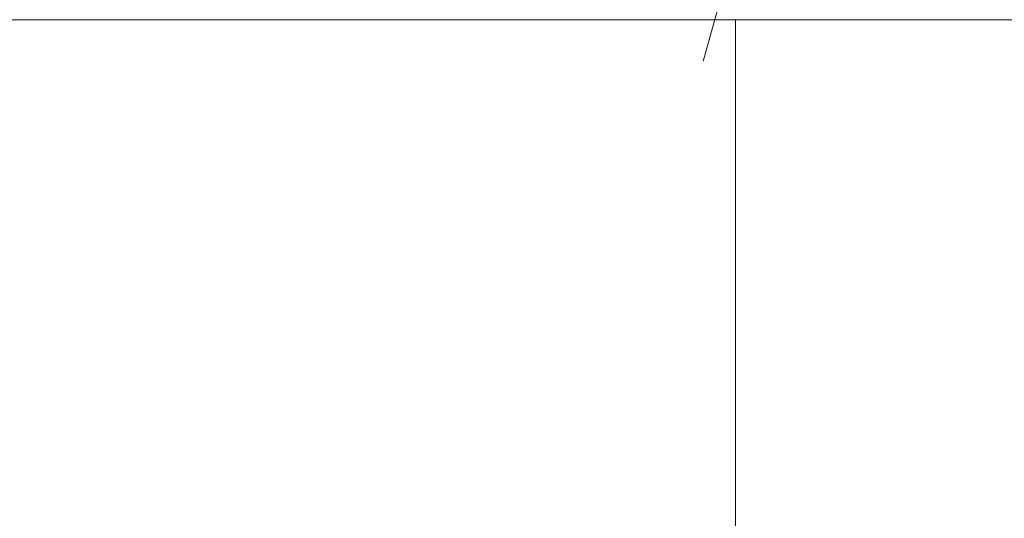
# Model space of a CAD drawing. Header units: millimetres. Extents: x 5980700 to 6194397, y -12939 to 2351883.
# Tile 76 of 124: x 6037022 to 6037510, y -2750 to -2503. Entities that reach past the tile are written whole.
import ezdxf

# ---------------------------------------------------------------- set-up
doc = ezdxf.new("R2010")
doc.units = ezdxf.units.MM
for name, color, linetype, lineweight in [('A-DETL-THIN', 151, 'Continuous', 9), ('A-FLOR-PATT', 8, 'Continuous', 18), ('Q-CASE', 31, 'Continuous', 9)]:
    doc.layers.add(name, color=color, linetype=linetype, lineweight=lineweight)

# ---------------------------------------------------------------- blocks, each defined once
blk = doc.blocks.new('Componentes de gabinete 9 - Componentes de gabinete 10-3871332-PLANTA DE CAIMENTO DE PISOS - TÉRREO')
at = {"layer": 'Q-CASE', "color": 133, "lineweight": 5}
blk.add_line((-4266.627681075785, -2503.341032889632), (-1916.627681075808, -2503.341032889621), dxfattribs=at)
blk = doc.blocks.new('BE-PMSa-MOD-ARQ-CONEXAODOFUTURO-EX-000-R_rvt-1-PLANTA DE CAIMENTO DE PISOS - TÉRREO')
at = {"layer": 'A-FLOR-PATT', "lineweight": 5}
h = blk.add_hatch(dxfattribs=at)
h.set_pattern_fill('FP_19', color=71, style=0, pattern_type=2)
h.set_pattern_definition([(0, (1076.385, -4153.340999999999), (0, 450), []), (90, (1076.385, -4153.340999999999), (-450, 2.755455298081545e-14), [])])
h.paths.add_polyline_path([(-1408.117406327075, -6885.841005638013), (-1448.117406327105, -6885.841005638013), (-1448.117406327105, -6165.841005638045), (-1458.117406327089, -6165.841005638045), (-1458.117406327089, -6154.841005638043), (-1478.122472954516, -6154.841005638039), (-1478.122472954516, -6265.841005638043), (-1497.12247295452, -6265.841005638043), (-1497.12247295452, -6135.841005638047), (-1458.117406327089, -6135.841005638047), (-1458.117406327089, -6125.841005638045), (-1448.117406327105, -6125.841005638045), (-1448.117406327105, -6085.84100563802), (-1408.117406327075, -6085.84100563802), (-1408.117406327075, -6125.841005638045), (-1398.117406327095, -6125.841005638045), (-1398.117406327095, -6135.841005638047), (-1359.11233969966, -6135.841005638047), (-1359.11233969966, -6265.841005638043), (-1378.112339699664, -6265.841005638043), (-1379.117406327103, -6154.841005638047), (-1398.117406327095, -6154.841005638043), (-1398.117406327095, -6165.841005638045), (-1408.117406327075, -6165.841005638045), (-1408.117406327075, -6804.748590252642)])
h.paths.add_polyline_path([(-422.2840729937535, -6885.841005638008), (-462.2840729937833, -6885.841005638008), (-462.2840729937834, -6165.841005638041), (-472.284072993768, -6165.841005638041), (-472.284072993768, -6154.841005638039), (-492.2891396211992, -6154.841005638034), (-492.2891396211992, -6265.841005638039), (-511.2891396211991, -6265.841005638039), (-511.2891396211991, -6135.841005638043), (-472.284072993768, -6135.841005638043), (-472.284072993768, -6125.841005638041), (-462.2840729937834, -6125.841005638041), (-462.2840729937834, -6085.841005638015), (-422.2840729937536, -6085.841005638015), (-422.2840729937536, -6125.841005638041), (-412.2840729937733, -6125.841005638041), (-412.2840729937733, -6135.841005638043), (-373.2790063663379, -6135.841005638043), (-373.2790063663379, -6265.841005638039), (-392.2790063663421, -6265.841005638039), (-393.2840729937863, -6154.841005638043), (-412.2840729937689, -6154.841005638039), (-412.2840729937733, -6165.841005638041), (-422.2840729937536, -6165.841005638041), (-422.2840729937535, -6804.748590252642)])
h.paths.add_polyline_path([(563.5492603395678, -6885.841005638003), (523.5492603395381, -6885.841005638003), (523.5492603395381, -6165.841005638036), (513.5492603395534, -6165.841005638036), (513.5492603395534, -6154.84100563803), (493.5441937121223, -6154.841005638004), (493.5441937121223, -6265.841005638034), (474.5441937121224, -6265.841005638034), (474.5441937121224, -6135.841005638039), (513.5492603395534, -6135.841005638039), (513.5492603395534, -6125.841005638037), (523.5492603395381, -6125.841005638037), (523.5492603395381, -6085.841005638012), (563.5492603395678, -6085.841005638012), (563.5492603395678, -6125.841005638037), (573.5492603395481, -6125.841005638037), (573.5492603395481, -6135.841005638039), (612.5543269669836, -6135.841005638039), (612.5543269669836, -6265.841005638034), (593.5543269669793, -6265.841005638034), (592.5492603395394, -6154.841005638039), (573.5492603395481, -6154.841005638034), (573.5492603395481, -6165.841005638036), (563.5492603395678, -6165.841005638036), (563.5492603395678, -6804.748590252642)])
h.paths.add_polyline_path([(1549.382593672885, -6885.841005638), (1509.382593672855, -6885.841005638), (1509.382593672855, -6165.841005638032), (1499.38259367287, -6165.841005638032), (1499.38259367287, -6154.841005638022), (1479.377527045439, -6154.841005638), (1479.377527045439, -6265.84100563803), (1460.377527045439, -6265.84100563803), (1460.377527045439, -6135.841005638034), (1499.38259367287, -6135.841005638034), (1499.38259367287, -6125.841005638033), (1509.382593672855, -6125.841005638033), (1509.382593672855, -6085.841005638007), (1549.382593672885, -6085.841005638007), (1549.382593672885, -6125.841005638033), (1559.382593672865, -6125.841005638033), (1559.382593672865, -6135.841005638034), (1598.387660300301, -6135.841005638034), (1598.387660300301, -6265.84100563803), (1579.387660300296, -6265.84100563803), (1578.382593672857, -6154.841005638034), (1559.382593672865, -6154.84100563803), (1559.382593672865, -6165.841005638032), (1549.382593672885, -6165.841005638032), (1549.382593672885, -6839.505983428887)])
h.paths.add_polyline_path([(-3379.784072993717, -6885.841005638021), (-3419.784072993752, -6885.841005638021), (-3419.784072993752, -6165.841005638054), (-3429.784072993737, -6165.841005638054), (-3429.784072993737, -6154.841005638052), (-3449.789139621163, -6154.841005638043), (-3449.789139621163, -6265.841005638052), (-3468.789139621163, -6265.841005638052), (-3468.789139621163, -6135.841005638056), (-3429.784072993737, -6135.841005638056), (-3429.784072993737, -6125.841005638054), (-3419.784072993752, -6125.841005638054), (-3419.784072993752, -6085.841005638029), (-3379.784072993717, -6085.841005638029), (-3379.784072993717, -6125.841005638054), (-3369.784072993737, -6125.841005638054), (-3369.784072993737, -6135.841005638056), (-3330.779006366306, -6135.841005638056), (-3330.779006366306, -6265.841005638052), (-3349.779006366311, -6265.841005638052), (-3350.784072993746, -6154.841005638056), (-3369.784072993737, -6154.841005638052), (-3369.784072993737, -6165.841005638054), (-3379.784072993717, -6165.841005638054), (-3379.784072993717, -6804.748590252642)])
h.paths.add_polyline_path([(-2393.950739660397, -6885.841005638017), (-2433.950739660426, -6885.841005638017), (-2433.950739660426, -6165.841005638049), (-2443.950739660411, -6165.841005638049), (-2443.950739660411, -6154.841005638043), (-2463.955806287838, -6154.841005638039), (-2463.955806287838, -6265.841005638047), (-2482.955806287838, -6265.841005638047), (-2482.955806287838, -6135.841005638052), (-2443.950739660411, -6135.841005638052), (-2443.950739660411, -6125.84100563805), (-2433.950739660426, -6125.84100563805), (-2433.950739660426, -6085.841005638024), (-2393.950739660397, -6085.841005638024), (-2393.950739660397, -6125.84100563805), (-2383.950739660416, -6125.84100563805), (-2383.950739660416, -6135.841005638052), (-2344.945673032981, -6135.841005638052), (-2344.945673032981, -6265.841005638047), (-2363.945673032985, -6265.841005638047), (-2364.950739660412, -6154.841005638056), (-2383.950739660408, -6154.841005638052), (-2383.950739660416, -6165.841005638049), (-2393.950739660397, -6165.841005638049), (-2393.950739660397, -6804.748590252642)])
h.paths.add_polyline_path([(-1633.586260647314, -8187.825683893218), (-1326.11487301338, -8187.825683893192), (-1326.11487301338, -6915.841005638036), (-1408.117406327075, -6915.841005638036), (-1408.117406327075, -6885.841005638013), (-1222.284072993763, -6885.841005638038), (-1222.284072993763, -6915.841005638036), (-1296.11487301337, -6915.841005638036), (-1296.11487301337, -8187.825683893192), (-340.281539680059, -8187.825683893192), (-340.281539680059, -6915.841005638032), (-422.2840729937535, -6915.841005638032), (-422.2840729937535, -6885.841005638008), (-236.4507396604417, -6885.841005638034), (-236.4507396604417, -6915.841005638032), (-310.281539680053, -6915.841005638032), (-310.2815396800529, -8187.825683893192), (645.5517936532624, -8187.825683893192), (645.5517936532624, -6915.841005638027), (563.5492603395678, -6915.841005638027), (563.5492603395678, -6885.841005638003), (749.3825936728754, -6885.84100563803), (749.3825936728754, -6915.841005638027), (675.5517936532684, -6915.841005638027), (675.5517936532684, -8187.825683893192), (1631.385126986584, -8187.825683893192), (1631.385126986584, -6915.841005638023), (1549.382593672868, -6915.841005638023), (1549.382593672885, -6885.841005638), (1876.385126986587, -6885.841005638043), (1876.385126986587, -5160.841005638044), (1819.382593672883, -5160.84100563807), (1819.382593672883, -5130.841005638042), (1876.385126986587, -5130.841005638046), (1876.385126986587, -3880.841005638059), (1437.385126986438, -3880.841005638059), (1436.385126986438, -3898.231985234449), (1424.554938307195, -3898.231985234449), (1424.554938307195, -3931.218364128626), (1419.460598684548, -3931.218364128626), (1419.460598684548, -3946.925911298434), (1413.385126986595, -3946.925911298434), (1413.385126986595, -3958.858886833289), (1444.385126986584, -3958.858886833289), (1444.385126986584, -3970.828505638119), (1370.385126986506, -3970.828505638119), (1370.385126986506, -3958.948636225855), (1401.385126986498, -3958.858886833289), (1401.385126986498, -3946.925911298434), (1395.309655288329, -3946.925911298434), (1395.309655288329, -3931.218364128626), (1390.215315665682, -3931.218364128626), (1390.215315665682, -3898.231985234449), (1377.385126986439, -3897.231985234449), (1377.385126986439, -3880.841005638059), (938.3851269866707, -3880.841005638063), (938.385126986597, -5130.841005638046), (1019.382593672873, -5130.841005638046), (1019.382593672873, -5160.841005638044), (816.3825936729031, -5160.84100563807), (816.3825936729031, -5130.841005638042), (908.3851269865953, -5130.841005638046), (908.3851269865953, -3880.841005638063), (469.3851269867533, -3880.841005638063), (468.3851269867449, -3898.231985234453), (456.554938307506, -3898.231985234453), (456.554938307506, -3931.21836412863), (451.4605986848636, -3931.21836412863), (451.4605986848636, -3946.925911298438), (445.3851269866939, -3946.925911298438), (445.3851269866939, -3958.948636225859), (476.3851269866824, -3958.948636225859), (476.3851269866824, -3970.828505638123), (402.3851269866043, -3970.828505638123), (402.3851269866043, -3958.858886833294), (433.3851269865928, -3958.858886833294), (433.3851269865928, -3946.925911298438), (427.3096552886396, -3946.925911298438), (427.3096552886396, -3931.21836412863), (422.2153156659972, -3931.21836412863), (422.2153156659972, -3898.231985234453), (409.3851269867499, -3897.231985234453), (409.3851269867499, -3880.841005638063), (-29.61487301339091, -3880.841005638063), (-29.61487301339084, -5130.841005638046), (16.38259367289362, -5130.841005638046), (16.38259367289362, -5160.841005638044), (-116.6174063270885, -5160.84100563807), (-116.6174063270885, -5130.841005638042), (-59.61487301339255, -5130.841005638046), (-59.61487301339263, -3880.841005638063), (-498.6148730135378, -3880.841005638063), (-499.6148730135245, -3898.231985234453), (-511.4450616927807, -3898.231985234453), (-511.4450616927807, -3931.21836412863), (-516.5394013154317, -3931.21836412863), (-516.5394013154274, -3946.925911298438), (-522.6148730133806, -3946.925911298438), (-522.6148730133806, -3958.858886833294), (-491.6148730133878, -3958.858886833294), (-491.6148730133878, -3970.828505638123), (-565.614873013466, -3970.828505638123), (-565.614873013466, -3958.948636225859), (-534.6148730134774, -3958.858886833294), (-534.6148730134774, -3946.925911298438), (-540.6903447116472, -3946.925911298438), (-540.6903447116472, -3931.21836412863), (-545.7846843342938, -3931.21836412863), (-545.7846843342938, -3898.231985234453), (-558.6148730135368, -3897.231985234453), (-558.6148730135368, -3880.841005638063), (-997.6148730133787, -3880.841005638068), (-997.6148730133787, -5130.841005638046), (-916.6174063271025, -5130.841005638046), (-916.6174063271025, -5160.841005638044), (-1084.617406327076, -5160.84100563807), (-1084.617406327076, -5130.841005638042), (-1027.61487301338, -5130.841005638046), (-1027.614873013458, -3880.841005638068), (-1466.614873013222, -3880.841005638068), (-1467.614873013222, -3898.231985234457), (-1479.44506169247, -3898.231985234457), (-1479.44506169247, -3931.218364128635), (-1484.539401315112, -3931.218364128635), (-1484.539401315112, -3946.925911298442), (-1490.614873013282, -3946.925911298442), (-1490.614873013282, -3958.948636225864), (-1459.614873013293, -3958.948636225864), (-1459.614873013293, -3970.828505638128), (-1533.614873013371, -3970.828505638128), (-1533.614873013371, -3958.858886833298), (-1502.614873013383, -3958.858886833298), (-1502.614873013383, -3946.925911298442), (-1508.690344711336, -3946.925911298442), (-1508.690344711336, -3931.218364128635), (-1513.784684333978, -3931.218364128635), (-1513.784684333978, -3898.231985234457), (-1526.614873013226, -3897.231985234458), (-1526.614873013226, -3880.841005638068), (-1965.614873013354, -3880.841005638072), (-1965.614873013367, -5130.841005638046), (-1884.61740632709, -5130.841005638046), (-1884.61740632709, -5160.841005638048), (-2052.617406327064, -5160.84100563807), (-2052.617406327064, -5130.841005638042), (-1995.614873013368, -5130.841005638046), (-1995.614873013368, -3880.841005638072), (-2434.614873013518, -3880.841005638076), (-2435.614873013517, -3898.231985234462), (-2447.445061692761, -3898.231985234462), (-2447.445061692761, -3931.218364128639), (-2452.539401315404, -3931.218364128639), (-2452.539401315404, -3946.925911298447), (-2458.614873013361, -3946.925911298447), (-2458.614873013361, -3958.858886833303), (-2427.614873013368, -3958.858886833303), (-2427.614873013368, -3970.828505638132), (-2501.614873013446, -3970.828505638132), (-2501.614873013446, -3958.948636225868), (-2470.614873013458, -3958.858886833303), (-2470.614873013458, -3946.925911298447), (-2476.690344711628, -3946.925911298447), (-2476.690344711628, -3931.218364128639), (-2481.78468433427, -3931.218364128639), (-2481.78468433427, -3898.231985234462), (-2494.614873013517, -3897.231985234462), (-2494.614873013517, -3880.841005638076), (-2933.614873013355, -3880.841005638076), (-2933.614873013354, -5130.841005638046), (-2852.617406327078, -5130.841005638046), (-2852.617406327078, -5160.841005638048), (-2963.614873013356, -5160.841005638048), (-2963.614873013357, -3730.841005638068), (-273.614873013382, -3730.841005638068), (-273.6148730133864, -1905.841005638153), (-333.6148730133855, -1905.841005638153), (-333.6148730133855, -1920.841005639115), (-403.6148730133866, -1920.841005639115), (-403.6148730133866, -1905.841005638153), (-413.6148730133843, -1905.841005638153), (-413.6148730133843, -2645.841005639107), (-403.614873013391, -2645.841005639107), (-403.614873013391, -2656.841005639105), (-383.6098063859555, -2656.841005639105), (-383.6098063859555, -2545.841005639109), (-364.6098063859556, -2545.841005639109), (-364.6098063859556, -2675.841005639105), (-403.614873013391, -2675.841005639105), (-403.614873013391, -2685.841005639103), (-413.6148730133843, -2685.841005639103), (-413.6148730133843, -2725.841005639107), (-443.614873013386, -2725.841005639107), (-443.614873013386, -2685.841005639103), (-453.6148730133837, -2685.841005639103), (-453.6148730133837, -2675.841005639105), (-492.6199396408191, -2675.841005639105), (-492.6199396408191, -2545.841005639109), (-473.6199396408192, -2545.841005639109), (-472.6148730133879, -2656.841005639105), (-453.6148730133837, -2656.841005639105), (-453.6148730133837, -2645.841005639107), (-443.614873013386, -2645.841005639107), (-443.614873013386, -1905.841005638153), (-1243.614873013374, -1905.841005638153), (-1243.614873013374, -1920.841005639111), (-1313.614873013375, -1920.841005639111), (-1313.614873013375, -1905.841005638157), (-1861.627696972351, -1905.841005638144), (-1861.627696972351, -2730.841005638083), (-1891.627696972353, -2730.841005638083), (-1891.627696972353, -2503.341005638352), (-4291.627696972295, -2503.34100563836), (-4291.627696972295, -3602.841794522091), (-4115.616662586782, -3602.841794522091), (-4115.616662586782, -3918.841794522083), (-4291.627696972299, -3918.841794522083), (-4291.62769697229, -6885.841005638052), (-4179.784072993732, -6885.841005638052), (-4179.784072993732, -6915.841005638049), (-4291.62769697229, -6915.841005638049), (-4291.62769697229, -8187.825683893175), (-3297.781539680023, -8187.825683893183), (-3297.781539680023, -6915.841005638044), (-3379.784072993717, -6915.841005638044), (-3379.784072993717, -6885.841005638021), (-3193.950739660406, -6885.841005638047), (-3193.950739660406, -6915.841005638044), (-3267.781539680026, -6915.841005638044), (-3267.781539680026, -8187.825683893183), (-2311.948206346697, -8187.825683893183), (-2311.948206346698, -6915.84100563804), (-2393.950739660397, -6915.84100563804), (-2393.950739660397, -6885.841005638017), (-2208.117406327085, -6885.841005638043), (-2208.117406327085, -6915.84100563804), (-2281.948206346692, -6915.84100563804), (-2281.948206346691, -8187.825683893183), (-1634.040783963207, -8187.825683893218)])
h.paths.add_polyline_path([(1081.283969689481, -8177.824964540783), (974.2429165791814, -8177.757752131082), (969.89444838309, -8176.62737626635), (962.5990053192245, -8171.491896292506), (958.4892938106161, -8163.573126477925), (957.9528572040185, -8159.112278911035), (958.3458896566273, -8046.283814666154), (960.307945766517, -8039.866218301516), (963.7283128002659, -8032.919235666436), (963.7283128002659, -7942.145418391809), (961.4375489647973, -7935.578149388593), (960.4463710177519, -7926.6496358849), (961.5940795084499, -7650.620109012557), (964.0656786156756, -7630.220274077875), (974.8299487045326, -7602.120334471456), (992.0949357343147, -7577.474922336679), (1014.827323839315, -7557.759074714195), (1044.094972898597, -7543.599703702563), (1071.00633885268, -7537.47041637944), (1104.593384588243, -7534.802663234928), (1150.72110646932, -7533.999939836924), (1177.139309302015, -7534.536061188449), (1217.145192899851, -7537.754905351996), (1245.244404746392, -7544.159408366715), (1272.081338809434, -7557.769795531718), (1294.810519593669, -7577.489024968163), (1312.071615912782, -7602.136909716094), (1322.831558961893, -7630.238285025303), (1326.446371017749, -7660.111296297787), (1325.461348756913, -7935.551189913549), (1322.756520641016, -7944.035336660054), (1322.75652064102, -8032.919235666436), (1327.175489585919, -8039.484241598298), (1328.701960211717, -8047.249322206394), (1328.191987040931, -8166.732035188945), (1324.318356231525, -8173.441360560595), (1317.609030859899, -8177.314991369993), (1313.735400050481, -8177.824964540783)])
h.paths.add_polyline_path([(327.9020667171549, -8177.824964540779), (-11.59041675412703, -8177.757752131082), (-15.938884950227, -8176.627376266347), (-23.23432801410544, -8171.491896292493), (-27.34403952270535, -8163.573126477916), (-27.88047612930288, -8159.11227891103), (-27.48744367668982, -8046.283814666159), (-25.52538756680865, -8039.866218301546), (-22.10502053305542, -8032.919235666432), (-22.10502053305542, -7942.145418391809), (-24.39578436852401, -7935.578149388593), (-25.38696231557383, -7926.649635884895), (-24.23925382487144, -7650.620109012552), (-21.76765471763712, -7630.220274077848), (-11.00338462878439, -7602.120334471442), (6.261602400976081, -7577.474922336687), (28.99399050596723, -7557.759074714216), (58.26163956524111, -7543.599703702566), (85.1730055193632, -7537.470416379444), (118.760051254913, -7534.802663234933), (164.8877731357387, -7533.999939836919), (197.9780157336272, -7535.04143530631), (231.3118595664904, -7537.754905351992), (259.4110714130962, -7544.159408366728), (286.2480054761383, -7557.769795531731), (308.9771862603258, -7577.48902496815), (326.2382825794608, -7602.136909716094), (336.9982256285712, -7630.238285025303), (340.613037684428, -7660.111296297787), (339.6280154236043, -7935.551189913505), (336.9231873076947, -7944.035336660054), (336.923187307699, -8032.919235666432), (341.3421562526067, -8039.484241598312), (342.8686268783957, -8047.249322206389), (342.3586537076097, -8166.73203518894), (338.4850228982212, -8173.441360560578), (331.7756975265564, -8177.314991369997)])
h.paths.add_polyline_path([(-992.9312666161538, -8177.824964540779), (-1001.772218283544, -8176.627376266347), (-1009.067661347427, -8171.491896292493), (-1013.177372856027, -8163.573126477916), (-1013.713809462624, -8159.11227891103), (-1013.320777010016, -8046.283814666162), (-1011.358720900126, -8039.866218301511), (-1007.938353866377, -8032.919235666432), (-1007.938353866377, -7942.145418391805), (-1010.229117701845, -7935.57814938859), (-1011.220295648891, -7926.649635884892), (-1010.072587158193, -7650.620109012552), (-1007.600988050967, -7630.22027407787), (-996.8367179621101, -7602.120334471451), (-979.5717309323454, -7577.474922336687), (-956.8393428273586, -7557.75907471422), (-927.5716937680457, -7543.599703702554), (-900.6603278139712, -7537.470416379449), (-867.0732820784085, -7534.802663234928), (-820.9455601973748, -7533.999939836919), (-794.5273573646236, -7534.536061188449), (-754.5214737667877, -7537.754905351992), (-726.4222619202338, -7544.159408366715), (-699.5853278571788, -7557.769795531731), (-676.8561470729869, -7577.489024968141), (-659.5950507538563, -7602.136909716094), (-648.8351077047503, -7630.238285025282), (-645.2202956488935, -7660.111296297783), (-646.2053179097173, -7935.55118991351), (-648.9101460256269, -7944.035336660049), (-648.9101460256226, -8032.919235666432), (-644.4911770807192, -8039.484241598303), (-642.9647064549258, -8047.249322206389), (-643.4746796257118, -8166.73203518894), (-647.3483104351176, -8173.441360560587), (-654.0576358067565, -8177.314991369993), (-661.1148590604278, -8177.824964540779), (-979.7632562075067, -8177.824964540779)])
h.paths.add_polyline_path([(-1863.06921016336, -8177.824964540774), (-1973.078744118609, -8177.757752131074), (-1977.427212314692, -8176.627376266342), (-1984.722655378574, -8171.491896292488), (-1988.832366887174, -8163.573126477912), (-1989.368803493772, -8159.112278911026), (-1988.975771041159, -8046.283814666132), (-1987.013714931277, -8039.866218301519), (-1983.593347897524, -8032.919235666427), (-1983.593347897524, -7942.145418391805), (-1985.884111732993, -7935.578149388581), (-1986.875289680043, -7926.649635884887), (-1985.72758118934, -7650.620109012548), (-1983.255982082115, -7630.22027407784), (-1972.491711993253, -7602.120334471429), (-1955.226724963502, -7577.474922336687), (-1932.494336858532, -7557.75907471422), (-1903.22668779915, -7543.599703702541), (-1876.315321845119, -7537.470416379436), (-1842.728276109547, -7534.802663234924), (-1796.60055422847, -7533.999939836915), (-1770.182351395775, -7534.53606118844), (-1730.176467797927, -7537.754905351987), (-1702.077255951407, -7544.159408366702), (-1675.240321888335, -7557.769795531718), (-1652.511141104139, -7577.489024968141), (-1635.250044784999, -7602.136909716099), (-1624.449879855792, -7630.570680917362), (-1620.875289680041, -7660.111296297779), (-1621.860311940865, -7935.551189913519), (-1624.565140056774, -7944.035336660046), (-1624.56514005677, -8032.919235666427), (-1620.146171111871, -8039.484241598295), (-1618.619700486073, -8047.249322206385), (-1619.129673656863, -8166.732035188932), (-1623.003304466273, -8173.441360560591), (-1629.712629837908, -8177.314991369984), (-1633.586260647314, -8177.824964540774)])
h.paths.add_polyline_path([(-2619.419593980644, -8177.82496454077), (-2958.912077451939, -8177.75775213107), (-2963.260545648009, -8176.627376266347), (-2970.555988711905, -8171.491896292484), (-2974.665700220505, -8163.573126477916), (-2975.202136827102, -8159.112278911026), (-2974.809104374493, -8046.283814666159), (-2972.847048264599, -8039.866218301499), (-2969.426681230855, -8032.919235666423), (-2969.426681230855, -7942.145418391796), (-2971.717445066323, -7935.578149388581), (-2972.708623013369, -7926.343502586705), (-2971.56091452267, -7650.620109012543), (-2969.089315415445, -7630.220274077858), (-2958.325045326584, -7602.120334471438), (-2941.060058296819, -7577.474922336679), (-2918.327670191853, -7557.759074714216), (-2889.060021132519, -7543.599703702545), (-2862.148655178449, -7537.470416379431), (-2828.561609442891, -7534.802663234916), (-2782.4338875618, -7533.999939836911), (-2756.015684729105, -7534.536061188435), (-2716.009801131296, -7537.754905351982), (-2687.910589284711, -7544.159408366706), (-2661.073655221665, -7557.769795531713), (-2638.344474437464, -7577.489024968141), (-2621.08337811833, -7602.136909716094), (-2610.323435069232, -7630.23828502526), (-2606.708623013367, -7660.111296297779), (-2607.693645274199, -7935.551189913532), (-2610.398473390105, -7944.035336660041), (-2610.3984733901, -8032.919235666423), (-2605.979504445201, -8039.48424159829), (-2604.453033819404, -8047.24932220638), (-2604.963006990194, -8166.732035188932), (-2608.836637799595, -8173.441360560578), (-2615.545963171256, -8177.314991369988)])
h.paths.add_polyline_path([(-3630.1498973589, -8105.84028628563), (-3969.023528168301, -8105.330313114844), (-3975.732853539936, -8101.456682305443), (-3979.606484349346, -8094.747356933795), (-3980.116457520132, -8090.87372612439), (-3980.116457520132, -7975.264643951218), (-3978.589986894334, -7967.499563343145), (-3974.171017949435, -7960.934557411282), (-3974.171017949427, -7871.338078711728), (-3976.875846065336, -7863.56651165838), (-3977.860868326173, -7854.637361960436), (-3976.712378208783, -7578.635430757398), (-3974.171017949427, -7558.057631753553), (-3963.48611322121, -7530.152231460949), (-3944.369171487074, -7503.894264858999), (-3919.652445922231, -7483.835936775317), (-3896.658902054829, -7472.174730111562), (-3866.537949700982, -7465.428494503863), (-3828.55380661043, -7462.551382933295), (-3781.621430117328, -7462.015261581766), (-3756.007881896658, -7462.817984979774), (-3721.171753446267, -7465.770227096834), (-3693.081068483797, -7472.168114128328), (-3666.241821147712, -7485.77439645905), (-3643.509433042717, -7505.490244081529), (-3626.244446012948, -7530.135656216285), (-3615.142810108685, -7561.020111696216), (-3611.858645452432, -7588.126618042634), (-3612.852046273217, -7863.593471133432), (-3615.142810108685, -7872.075620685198), (-3615.142810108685, -7962.107780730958), (-3611.722443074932, -7967.881540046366), (-3609.760386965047, -7974.299136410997), (-3609.367354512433, -7980.998444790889), (-3609.903791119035, -8091.58844822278), (-3614.013502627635, -8099.507218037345), (-3621.308945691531, -8104.642698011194), (-3625.657413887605, -8105.77307387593)])
h.paths.add_polyline_path([(-2052.617406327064, -5960.841005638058), (-2092.617406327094, -5960.841005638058), (-2092.617406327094, -5920.841005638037), (-2102.617406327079, -5920.841005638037), (-2102.617406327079, -5910.841005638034), (-2141.62247295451, -5910.841005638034), (-2141.62247295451, -5780.841005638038), (-2122.62247295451, -5780.841005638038), (-2121.61740632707, -5891.841005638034), (-2102.617406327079, -5891.841005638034), (-2102.617406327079, -5880.841005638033), (-2092.617406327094, -5880.841005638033), (-2092.617406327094, -5160.84100563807), (-2052.617406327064, -5160.84100563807), (-2052.617406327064, -5880.841005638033), (-2042.61740632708, -5880.841005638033), (-2042.61740632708, -5891.841005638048), (-2022.612339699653, -5891.84100563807), (-2022.612339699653, -5780.841005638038), (-2003.612339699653, -5780.841005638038), (-2003.612339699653, -5910.841005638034), (-2042.61740632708, -5910.841005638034), (-2042.61740632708, -5920.841005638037), (-2052.617406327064, -5920.841005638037)])
h.paths.add_polyline_path([(-116.6174063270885, -5960.841005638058), (-156.6174063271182, -5960.841005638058), (-156.6174063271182, -5920.841005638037), (-166.6174063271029, -5920.841005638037), (-166.6174063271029, -5910.841005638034), (-205.6224729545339, -5910.841005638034), (-205.622472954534, -5780.841005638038), (-186.6224729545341, -5780.841005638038), (-185.6174063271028, -5891.841005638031), (-166.6174063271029, -5891.841005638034), (-166.6174063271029, -5880.841005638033), (-156.6174063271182, -5880.841005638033), (-156.6174063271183, -5160.84100563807), (-116.6174063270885, -5160.84100563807), (-116.6174063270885, -5880.841005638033), (-106.6174063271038, -5880.841005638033), (-106.6174063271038, -5891.841005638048), (-86.61233969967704, -5891.84100563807), (-86.61233969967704, -5780.841005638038), (-67.61233969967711, -5780.841005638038), (-67.61233969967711, -5910.841005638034), (-106.6174063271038, -5910.841005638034), (-106.6174063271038, -5920.841005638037), (-116.6174063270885, -5920.841005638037)])
h.paths.add_polyline_path([(776.3825936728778, -5960.841005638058), (776.3825936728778, -5920.841005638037), (766.382593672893, -5920.841005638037), (766.382593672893, -5910.841005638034), (727.3775270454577, -5910.841005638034), (727.3775270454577, -5780.841005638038), (746.3775270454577, -5780.841005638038), (747.3825936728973, -5891.841005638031), (766.382593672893, -5891.841005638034), (766.382593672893, -5880.841005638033), (776.3825936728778, -5880.841005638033), (776.3825936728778, -5160.84100563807), (816.3825936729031, -5160.84100563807), (816.3825936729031, -5880.841005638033), (826.3825936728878, -5880.841005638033), (826.3825936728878, -5891.841005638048), (846.3876603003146, -5891.84100563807), (846.3876603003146, -5780.841005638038), (865.3876603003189, -5780.841005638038), (865.3876603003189, -5910.841005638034), (826.3825936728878, -5910.841005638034), (826.3825936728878, -5920.841005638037), (816.3825936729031, -5920.841005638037), (816.3825936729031, -5960.841005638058)])
h.paths.add_polyline_path([(1819.382593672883, -5960.841005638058), (1779.382593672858, -5960.841005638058), (1779.382593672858, -5920.841005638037), (1769.382593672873, -5920.841005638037), (1769.382593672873, -5910.841005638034), (1730.377527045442, -5910.841005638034), (1730.377527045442, -5780.841005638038), (1749.377527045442, -5780.841005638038), (1750.382593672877, -5891.841005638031), (1769.382593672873, -5891.841005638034), (1769.382593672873, -5880.841005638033), (1779.382593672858, -5880.841005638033), (1779.382593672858, -5160.84100563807), (1819.382593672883, -5160.84100563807), (1819.382593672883, -5880.841005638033), (1829.382593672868, -5880.841005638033), (1829.382593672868, -5891.841005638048), (1849.387660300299, -5891.84100563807), (1849.387660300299, -5780.841005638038), (1868.387660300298, -5780.841005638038), (1868.387660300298, -5910.841005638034), (1829.382593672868, -5910.841005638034), (1829.382593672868, -5920.841005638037), (1819.382593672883, -5920.841005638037)])
h.paths.add_polyline_path([(-1084.617406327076, -5960.841005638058), (-1124.617406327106, -5960.841005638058), (-1124.617406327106, -5920.841005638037), (-1134.617406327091, -5920.841005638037), (-1134.617406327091, -5910.841005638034), (-1173.622472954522, -5910.841005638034), (-1173.622472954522, -5780.841005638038), (-1154.622472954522, -5780.841005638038), (-1153.617406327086, -5891.841005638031), (-1134.617406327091, -5891.841005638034), (-1134.617406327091, -5880.841005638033), (-1124.617406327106, -5880.841005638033), (-1124.617406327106, -5160.84100563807), (-1084.617406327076, -5160.84100563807), (-1084.617406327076, -5880.841005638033), (-1074.617406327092, -5880.841005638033), (-1074.617406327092, -5891.841005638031), (-1054.612339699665, -5891.841005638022), (-1054.612339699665, -5780.841005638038), (-1035.612339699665, -5780.841005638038), (-1035.612339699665, -5910.841005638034), (-1074.617406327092, -5910.841005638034), (-1074.617406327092, -5920.841005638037), (-1084.617406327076, -5920.841005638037)])
h.paths.add_polyline_path([(-3110.634122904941, -2404.163055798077), (-3089.559253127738, -2402.354946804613), (-3132.171954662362, -2402.354946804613)])
h.paths.add_polyline_path([(-2291.627696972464, -2404.163055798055), (-2270.089865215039, -2402.35494680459), (-2313.165528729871, -2402.35494680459)])
h.paths.add_polyline_path([(-3853.61484510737, -2404.163055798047), (-3832.077013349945, -2402.354946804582), (-3875.152676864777, -2402.354946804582)])
h.paths.add_polyline_path([(-3142.339160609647, -2401.501406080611), (-3183.55053015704, -2395.193534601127), (-3167.436312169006, -2399.394490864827)])
h.paths.add_polyline_path([(-2323.332734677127, -2401.501406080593), (-2364.544104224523, -2395.193534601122), (-2348.429886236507, -2399.394490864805)])
h.paths.add_polyline_path([(-3885.319882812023, -2401.501406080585), (-3924.116436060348, -2395.82307415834), (-3910.41703437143, -2399.394490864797)])
h.paths.add_polyline_path([(-3078.929085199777, -2401.501406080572), (-3053.233014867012, -2399.238353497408), (-3040.810482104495, -2395.666917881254), (-3078.059864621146, -2401.36836192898)])
h.paths.add_polyline_path([(-2259.922659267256, -2401.50140608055), (-2234.825507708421, -2399.394490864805), (-2218.711289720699, -2395.193534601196), (-2246.15749904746, -2399.394490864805)])
h.paths.add_polyline_path([(-3821.909807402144, -2401.501406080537), (-3790.606665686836, -2397.776597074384), (-3791.218334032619, -2396.803725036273), (-3808.144647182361, -2399.394490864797)])
h.paths.add_polyline_path([(-3195.652806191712, -2392.038486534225), (-3231.517499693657, -2380.53997742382), (-3221.157028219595, -2385.389568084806)])
h.paths.add_polyline_path([(-2376.646380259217, -2392.038486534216), (-2412.511073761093, -2380.539977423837), (-2402.150602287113, -2385.389568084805)])
h.paths.add_polyline_path([(-3938.633528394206, -2392.038486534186), (-3974.498221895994, -2380.539977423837), (-3964.137750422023, -2385.38956808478)])
h.paths.add_polyline_path([(-3025.615439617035, -2392.038486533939), (-3000.111217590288, -2385.389568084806), (-2989.750746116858, -2380.539977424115), (-3004.87697517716, -2385.389568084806)])
h.paths.add_polyline_path([(-3768.596161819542, -2392.038486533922), (-3743.091939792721, -2385.389568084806), (-3732.731468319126, -2380.539977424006), (-3747.857697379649, -2385.389568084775)])
h.paths.add_polyline_path([(-2206.609013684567, -2392.038486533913), (-2181.104791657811, -2385.389568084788), (-2170.744320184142, -2380.539977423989), (-2185.870549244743, -2385.389568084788)])
h.paths.add_polyline_path([(-2155.670651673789, -2373.484205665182), (-2133.355084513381, -2363.038603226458), (-2133.355084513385, -2361.809115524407), (-2135.705106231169, -2363.038603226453)])
h.paths.add_polyline_path([(-3717.6577998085, -2373.484205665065), (-3695.342232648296, -2363.038603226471), (-3695.342232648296, -2361.809115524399), (-3697.69225436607, -2363.038603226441)])
h.paths.add_polyline_path([(-2974.677077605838, -2373.484205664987), (-2952.361510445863, -2363.038603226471), (-2952.361510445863, -2361.809115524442), (-2954.711532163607, -2363.038603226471)])
h.paths.add_polyline_path([(-2866.444849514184, -2185.219820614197), (-2866.538478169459, -2184.601973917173), (-2866.538478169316, -2185.01231778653)])
h.paths.add_polyline_path([(-2047.43842358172, -2185.219820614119), (-2047.532052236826, -2184.601973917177), (-2047.532052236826, -2185.012317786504)])
h.paths.add_polyline_path([(-3609.42557171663, -2185.219820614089), (-3609.519200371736, -2184.601973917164), (-3609.519200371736, -2185.012317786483)])
h.paths.add_polyline_path([(-2883.407863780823, -2148.720022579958), (-2884.10884218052, -2147.229009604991), (-2884.10884218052, -2147.845730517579)])
h.paths.add_polyline_path([(-3626.38858598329, -2148.720022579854), (-3629.681118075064, -2144.157919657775), (-3627.089564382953, -2147.845730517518)])
h.paths.add_polyline_path([(-2064.401437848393, -2148.720022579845), (-2065.102416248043, -2147.229009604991), (-2065.102416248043, -2147.845730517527)])
h.paths.add_polyline_path([(-2910.729698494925, -2115.682279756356), (-2913.073377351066, -2112.904930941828), (-2913.073377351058, -2113.807924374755)])
h.paths.add_polyline_path([(-2091.723272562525, -2115.682279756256), (-2094.066951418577, -2112.904930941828), (-2094.066951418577, -2113.80792437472)])
h.paths.add_polyline_path([(-3653.710420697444, -2115.682279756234), (-3656.054099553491, -2112.904930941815), (-3656.054099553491, -2113.807924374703)])
h.paths.add_polyline_path([(-2946.813568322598, -2087.775475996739), (-2952.361510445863, -2083.643408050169), (-2952.361510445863, -2084.872895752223)])
h.paths.add_polyline_path([(-3689.794290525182, -2087.775475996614), (-3695.342232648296, -2083.643408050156), (-3695.342232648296, -2084.872895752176)])
h.paths.add_polyline_path([(-2127.807142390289, -2087.775475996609), (-2133.355084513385, -2083.643408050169), (-2133.355084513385, -2084.87289575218)])
h.paths.add_polyline_path([(-2412.511073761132, -2066.142033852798), (-2376.64638025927, -2054.643524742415), (-2402.150602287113, -2061.292443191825)])
h.paths.add_polyline_path([(-3974.498221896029, -2066.142033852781), (-3938.633528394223, -2054.643524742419), (-3964.137750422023, -2061.292443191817)])
h.paths.add_polyline_path([(-3231.517499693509, -2066.142033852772), (-3195.652806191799, -2054.64352474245), (-3221.15702821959, -2061.292443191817)])
h.paths.add_polyline_path([(-2989.750746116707, -2066.142033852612), (-3000.111217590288, -2061.292443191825), (-3025.615439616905, -2054.643524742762), (-3000.111217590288, -2062.820383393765)])
h.paths.add_polyline_path([(-2170.744320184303, -2066.142033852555), (-2181.104791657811, -2061.292443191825), (-2206.609013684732, -2054.643524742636), (-2181.104791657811, -2062.82038339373)])
h.paths.add_polyline_path([(-3732.731468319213, -2066.142033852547), (-3743.091939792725, -2061.292443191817), (-3768.59616181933, -2054.643524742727), (-3743.091939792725, -2062.820383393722)])
h.paths.add_polyline_path([(-3926.531252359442, -2051.488476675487), (-3885.319882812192, -2045.180605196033), (-3910.417034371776, -2047.287520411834), (-3924.116436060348, -2050.858937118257)])
h.paths.add_polyline_path([(-2364.544104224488, -2051.488476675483), (-2323.332734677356, -2045.180605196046), (-2348.429886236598, -2047.287520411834)])
h.paths.add_polyline_path([(-3183.55053015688, -2051.488476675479), (-3142.33916060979, -2045.180605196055), (-3167.436312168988, -2047.287520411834)])
h.paths.add_polyline_path([(-2218.711289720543, -2051.48847667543), (-2234.614845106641, -2047.342439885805), (-2234.614845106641, -2049.054255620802)])
h.paths.add_polyline_path([(-3780.698437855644, -2051.4884766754), (-3796.812655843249, -2047.287520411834), (-3808.144647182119, -2047.287520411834), (-3796.812655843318, -2049.022011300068)])
h.paths.add_polyline_path([(-3072.614845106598, -2046.147071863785), (-3073.293874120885, -2045.653683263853), (-3073.293874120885, -2046.043138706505)])
h.paths.add_polyline_path([(-3089.096291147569, -2044.327064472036), (-3110.634122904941, -2042.518955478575), (-3132.171954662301, -2044.327064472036), (-3110.634122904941, -2044.327064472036)])
h.paths.add_polyline_path([(-3872.614845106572, -2044.327064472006), (-3873.293874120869, -2044.171017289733), (-3873.293874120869, -2044.327064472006)])
at = {"layer": 'Q-CASE', "color": 250, "lineweight": 5}
blk.add_blockref('Componentes de gabinete 9 - Componentes de gabinete 10-3871332-PLANTA DE CAIMENTO DE PISOS - TÉRREO', (-1.589655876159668e-05, 2.72512435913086e-05), dxfattribs=at)

msp = doc.modelspace()

# ---------------------------------------------------------------- linework, layer by layer
at = {"layer": 'A-DETL-THIN'}
msp.add_line((6037360.635312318, -2523.851831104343), (6037414.761883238, -2331.315303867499), dxfattribs=at)

# ---------------------------------------------------------------- block references
at = {"lineweight": 5}
msp.add_blockref('BE-PMSa-MOD-ARQ-CONEXAODOFUTURO-EX-000-R_rvt-1-PLANTA DE CAIMENTO DE PISOS - TÉRREO', (6040474.816446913, 0), dxfattribs=at)

doc.saveas('drawing.dxf')
